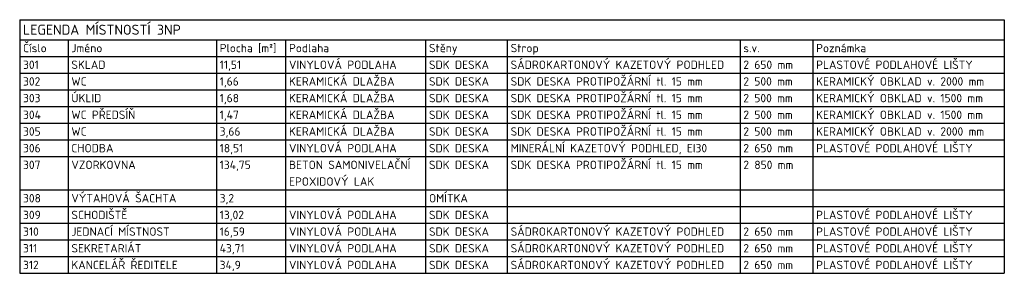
# Model space of a CAD drawing. Header units: millimetres. Extents: x -118752 to 407724, y -73278 to 155058.
# Tile 38 of 256: x 62740 to 77510, y -36263 to -32463. Entities that reach past the tile are written whole.
import ezdxf

# ---------------------------------------------------------------- set-up
doc = ezdxf.new("R2010")
doc.units = ezdxf.units.MM
doc.header["$LTSCALE"] = 10
doc.layers.add('CKTABULKY', color=7, linetype='Continuous', lineweight=25)
doc.styles.add('TABULKY', font='isocpeur.ttf')

msp = doc.modelspace()

# ---------------------------------------------------------------- linework, layer by layer
at = {"layer": 'CKTABULKY', "lineweight": 30}
for p, q in [((62740.288, -32462.702), (77510.282, -32462.702)), ((62740.288, -32462.702), (62740.288, -32762.702)), ((77510.282, -32462.702), (77510.282, -32762.702)), ((62740.288, -32762.702), (62740.288, -33012.702)), ((62740.288, -32762.702), (63465.288, -32762.702)), ((63465.288, -32762.702), (65690.288, -32762.702)), ((63465.288, -32762.702), (63465.288, -33012.702)), ((65690.288, -32762.702), (66729.717, -32762.702)), ((65690.288, -32762.702), (65690.288, -33012.702)), ((66729.717, -32762.702), (68829.717, -32762.702)), ((66729.717, -32762.702), (66729.717, -33012.702)), ((68829.717, -32762.702), (70054.717, -32762.702)), ((68829.717, -32762.702), (68829.717, -33012.702)), ((70054.717, -32762.702), (74636.889, -32762.702)), ((70054.717, -32762.702), (70054.717, -33012.702)), ((73545.476, -32762.702), (73545.476, -33012.702)), ((74636.889, -32762.702), (77510.282, -32762.702)), ((74636.889, -32762.702), (74636.889, -33012.702)), ((77510.282, -32762.702), (77510.282, -33012.702)), ((62740.288, -33012.702), (62740.288, -36262.702)), ((62740.288, -33012.702), (63465.288, -33012.702)), ((63465.288, -33012.702), (65690.288, -33012.702)), ((65690.288, -33012.702), (66729.717, -33012.702)), ((66729.717, -33012.702), (68829.717, -33012.702)), ((68829.717, -33012.702), (70054.717, -33012.702)), ((70054.717, -33012.702), (74636.889, -33012.702)), ((74636.889, -33012.702), (77510.282, -33012.702)), ((77510.282, -33012.702), (77510.282, -36262.702)), ((62740.288, -36262.702), (63465.288, -36262.702)), ((63465.288, -36262.702), (65690.288, -36262.702)), ((65690.288, -36262.702), (66729.717, -36262.702)), ((66729.717, -36262.702), (68829.717, -36262.702)), ((68829.717, -36262.702), (70054.717, -36262.702)), ((70054.717, -36262.702), (74636.889, -36262.702)), ((74636.889, -36262.702), (77510.282, -36262.702))]:
    msp.add_line(p, q, dxfattribs=at)
at = {"layer": 'CKTABULKY'}
for p, q in [((63465.288, -33012.702), (63465.288, -36262.702)), ((65690.288, -33012.702), (65690.288, -36262.702)), ((66729.717, -33012.702), (66729.717, -36262.702)), ((68829.717, -33012.702), (68829.717, -36262.702)), ((70054.717, -33012.702), (70054.717, -36262.702)), ((73545.476, -33012.702), (73545.476, -36262.702)), ((74636.889, -33012.702), (74636.889, -36262.702)), ((62740.288, -33262.702), (63465.288, -33262.702)), ((63465.288, -33262.702), (65690.288, -33262.702)), ((65690.288, -33262.702), (66729.717, -33262.702)), ((66729.717, -33262.702), (68829.717, -33262.702)), ((68829.717, -33262.702), (70054.717, -33262.702)), ((70054.717, -33262.702), (74636.889, -33262.702)), ((74636.889, -33262.702), (77510.282, -33262.702)), ((62740.288, -33512.702), (63465.288, -33512.702)), ((63465.288, -33512.702), (65690.288, -33512.702)), ((65690.288, -33512.702), (66729.717, -33512.702)), ((66729.717, -33512.702), (68829.717, -33512.702)), ((68829.717, -33512.702), (70054.717, -33512.702)), ((70054.717, -33512.702), (74636.889, -33512.702)), ((74636.889, -33512.702), (77510.282, -33512.702)), ((62740.288, -33762.702), (63465.288, -33762.702)), ((63465.288, -33762.702), (65690.288, -33762.702)), ((65690.288, -33762.702), (66729.717, -33762.702)), ((66729.717, -33762.702), (68829.717, -33762.702)), ((68829.717, -33762.702), (70054.717, -33762.702)), ((70054.717, -33762.702), (74636.889, -33762.702)), ((74636.889, -33762.702), (77510.282, -33762.702)), ((62740.288, -34012.702), (63465.288, -34012.702)), ((63465.288, -34012.702), (65690.288, -34012.702)), ((65690.288, -34012.702), (66729.717, -34012.702)), ((66729.717, -34012.702), (68829.717, -34012.702)), ((68829.717, -34012.702), (70054.717, -34012.702)), ((70054.717, -34012.702), (74636.889, -34012.702)), ((74636.889, -34012.702), (77510.282, -34012.702)), ((62740.288, -34262.702), (63465.288, -34262.702)), ((63465.288, -34262.702), (65690.288, -34262.702)), ((65690.288, -34262.702), (66729.717, -34262.702)), ((66729.717, -34262.702), (68829.717, -34262.702)), ((68829.717, -34262.702), (70054.717, -34262.702)), ((70054.717, -34262.702), (74636.889, -34262.702)), ((74636.889, -34262.702), (77510.282, -34262.702)), ((62740.288, -34512.702), (63465.288, -34512.702)), ((63465.288, -34512.702), (65690.288, -34512.702)), ((65690.288, -34512.702), (66729.717, -34512.702)), ((66729.717, -34512.702), (68829.717, -34512.702)), ((68829.717, -34512.702), (70054.717, -34512.702)), ((70054.717, -34512.702), (74636.889, -34512.702)), ((74636.889, -34512.702), (77510.282, -34512.702)), ((62740.288, -35012.702), (63465.288, -35012.702)), ((63465.288, -35012.702), (65690.288, -35012.702)), ((65690.288, -35012.702), (66729.717, -35012.702)), ((66729.717, -35012.702), (68829.717, -35012.702)), ((68829.717, -35012.702), (70054.717, -35012.702)), ((70054.717, -35012.702), (74636.889, -35012.702)), ((74636.889, -35012.702), (77510.282, -35012.702)), ((62740.288, -35262.702), (63465.288, -35262.702)), ((63465.288, -35262.702), (65690.288, -35262.702)), ((65690.288, -35262.702), (66729.717, -35262.702)), ((66729.717, -35262.702), (68829.717, -35262.702)), ((68829.717, -35262.702), (70054.717, -35262.702)), ((70054.717, -35262.702), (74636.889, -35262.702)), ((74636.889, -35262.702), (77510.282, -35262.702)), ((62740.288, -35512.702), (63465.288, -35512.702)), ((63465.288, -35512.702), (65690.288, -35512.702)), ((65690.288, -35512.702), (66729.717, -35512.702)), ((66729.717, -35512.702), (68829.717, -35512.702)), ((68829.717, -35512.702), (70054.717, -35512.702)), ((70054.717, -35512.702), (74636.889, -35512.702)), ((74636.889, -35512.702), (77510.282, -35512.702)), ((62740.288, -35762.702), (63465.288, -35762.702)), ((63465.288, -35762.702), (65690.288, -35762.702)), ((65690.288, -35762.702), (66729.717, -35762.702)), ((66729.717, -35762.702), (68829.717, -35762.702)), ((68829.717, -35762.702), (70054.717, -35762.702)), ((70054.717, -35762.702), (74636.889, -35762.702)), ((74636.889, -35762.702), (77510.282, -35762.702)), ((62740.288, -36012.702), (63465.288, -36012.702)), ((63465.288, -36012.702), (65690.288, -36012.702)), ((65690.288, -36012.702), (66729.717, -36012.702)), ((66729.717, -36012.702), (68829.717, -36012.702)), ((68829.717, -36012.702), (70054.717, -36012.702)), ((70054.717, -36012.702), (74636.889, -36012.702)), ((74636.889, -36012.702), (77510.282, -36012.702))]:
    msp.add_line(p, q, dxfattribs=at)

# ---------------------------------------------------------------- texts
at = {"layer": 'CKTABULKY', "color": 6, "style": 'TABULKY'}
msp.add_text('LEGENDA MÍSTNOSTÍ 3NP', height=150, dxfattribs=at).set_placement((62790.288, -32687.702))
at = {"layer": 'CKTABULKY', "style": 'TABULKY'}
for s, p in [('Číslo', (62790.288, -32950.202)), ('Jméno', (63515.288, -32950.202)), ('Plocha [m²]', (65740.288, -32950.202)), ('Podlaha', (66779.717, -32950.202)), ('Stěny', (68879.717, -32950.202)), ('Strop', (70104.717, -32950.202)), ('s.v.', (73595.476, -32950.202)), ('Poznámka', (74686.889, -32950.202)), ('301', (62790.288, -33200.202)), ('SKLAD', (63515.288, -33200.202)), ('11,51', (65740.288, -33200.202)), ('VINYLOVÁ PODLAHA', (66779.717, -33200.202)), ('SDK DESKA', (68879.717, -33200.202)), ('SÁDROKARTONOVÝ KAZETOVÝ PODHLED', (70104.717, -33200.202)), ('2 650 mm', (73595.476, -33200.202)), ('PLASTOVÉ PODLAHOVÉ LIŠTY', (74686.889, -33200.202)), ('302', (62790.288, -33450.202)), ('WC', (63515.288, -33450.202)), ('1,66', (65740.288, -33450.202)), ('KERAMICKÁ DLAŽBA', (66779.717, -33450.202)), ('SDK DESKA', (68879.717, -33450.202)), ('SDK DESKA PROTIPOŽÁRNÍ tl. 15 mm', (70104.717, -33450.202)), ('2 500 mm', (73595.476, -33450.202)), ('KERAMICKÝ OBKLAD v. 2000 mm', (74686.889, -33450.202)), ('303', (62790.288, -33700.202)), ('ÚKLID', (63515.288, -33700.202)), ('1,68', (65740.288, -33700.202)), ('KERAMICKÁ DLAŽBA', (66779.717, -33700.202)), ('SDK DESKA', (68879.717, -33700.202)), ('SDK DESKA PROTIPOŽÁRNÍ tl. 15 mm', (70104.717, -33700.202)), ('2 500 mm', (73595.476, -33700.202)), ('KERAMICKÝ OBKLAD v. 1500 mm', (74686.889, -33700.202)), ('304', (62790.288, -33950.202)), ('WC PŘEDSÍŇ', (63515.288, -33950.202)), ('KERAMICKÁ DLAŽBA', (66779.717, -33950.202)), ('SDK DESKA', (68879.717, -33950.202)), ('SDK DESKA PROTIPOŽÁRNÍ tl. 15 mm', (70104.717, -33950.202)), ('2 500 mm', (73595.476, -33950.202)), ('KERAMICKÝ OBKLAD v. 1500 mm', (74686.889, -33950.202)), ('1,47', (65740.288, -33950.202)), ('305', (62790.288, -34200.202)), ('WC', (63515.288, -34200.202)), ('3,66', (65740.288, -34200.202)), ('KERAMICKÁ DLAŽBA', (66779.717, -34200.202)), ('SDK DESKA', (68879.717, -34200.202)), ('SDK DESKA PROTIPOŽÁRNÍ tl. 15 mm', (70104.717, -34200.202)), ('2 500 mm', (73595.476, -34200.202)), ('KERAMICKÝ OBKLAD v. 2000 mm', (74686.889, -34200.202)), ('306', (62790.288, -34450.202)), ('CHODBA', (63515.288, -34450.202)), ('18,51', (65740.288, -34450.202)), ('VINYLOVÁ PODLAHA', (66779.717, -34450.202)), ('SDK DESKA', (68879.717, -34450.202)), ('MINERÁLNÍ KAZETOVÝ PODHLED, EI30', (70104.717, -34450.202)), ('2 650 mm', (73595.476, -34450.202)), ('PLASTOVÉ PODLAHOVÉ LIŠTY', (74686.889, -34450.202)), ('BETON SAMONIVELAČNÍ', (66779.717, -34700.202)), ('SDK DESKA PROTIPOŽÁRNÍ tl. 15 mm', (70104.717, -34700.202)), ('307', (62790.288, -34700.202)), ('VZORKOVNA', (63515.288, -34700.202)), ('134,75', (65740.288, -34700.202)), ('SDK DESKA', (68879.717, -34700.202)), ('2 850 mm', (73595.476, -34700.202)), ('EPOXIDOVÝ LAK', (66779.717, -34950.202)), ('308', (62790.288, -35200.202)), ('VÝTAHOVÁ ŠACHTA', (63515.288, -35200.202)), ('3,2', (65740.288, -35200.202)), ('OMÍTKA', (68879.717, -35200.202)), ('SCHODIŠTĚ', (63515.288, -35450.202)), ('VINYLOVÁ PODLAHA', (66779.717, -35450.202)), ('PLASTOVÉ PODLAHOVÉ LIŠTY', (74686.889, -35450.202)), ('309', (62790.288, -35450.202)), ('13,02', (65740.288, -35450.202)), ('SDK DESKA', (68879.717, -35450.202)), ('310', (62790.288, -35700.202)), ('JEDNACÍ MÍSTNOST', (63515.288, -35700.202)), ('16,59', (65740.288, -35700.202)), ('VINYLOVÁ PODLAHA', (66779.717, -35700.202)), ('SDK DESKA', (68879.717, -35700.202)), ('SÁDROKARTONOVÝ KAZETOVÝ PODHLED', (70104.717, -35700.202)), ('2 650 mm', (73595.476, -35700.202)), ('PLASTOVÉ PODLAHOVÉ LIŠTY', (74686.889, -35700.202)), ('311', (62790.288, -35950.202)), ('SEKRETARIÁT', (63515.288, -35950.202)), ('43,71', (65740.288, -35950.202)), ('VINYLOVÁ PODLAHA', (66779.717, -35950.202)), ('SDK DESKA', (68879.717, -35950.202)), ('SÁDROKARTONOVÝ KAZETOVÝ PODHLED', (70104.717, -35950.202)), ('2 650 mm', (73595.476, -35950.202)), ('PLASTOVÉ PODLAHOVÉ LIŠTY', (74686.889, -35950.202)), ('KANCELÁŘ ŘEDITELE', (63515.288, -36200.202)), ('VINYLOVÁ PODLAHA', (66779.717, -36200.202)), ('SÁDROKARTONOVÝ KAZETOVÝ PODHLED', (70104.717, -36200.202)), ('PLASTOVÉ PODLAHOVÉ LIŠTY', (74686.889, -36200.202)), ('312', (62790.288, -36200.202)), ('34,9', (65740.288, -36200.202)), ('SDK DESKA', (68879.717, -36200.202)), ('2 650 mm', (73595.476, -36200.202))]:
    msp.add_text(s, height=125, dxfattribs=at).set_placement(p)

doc.saveas('drawing.dxf')
